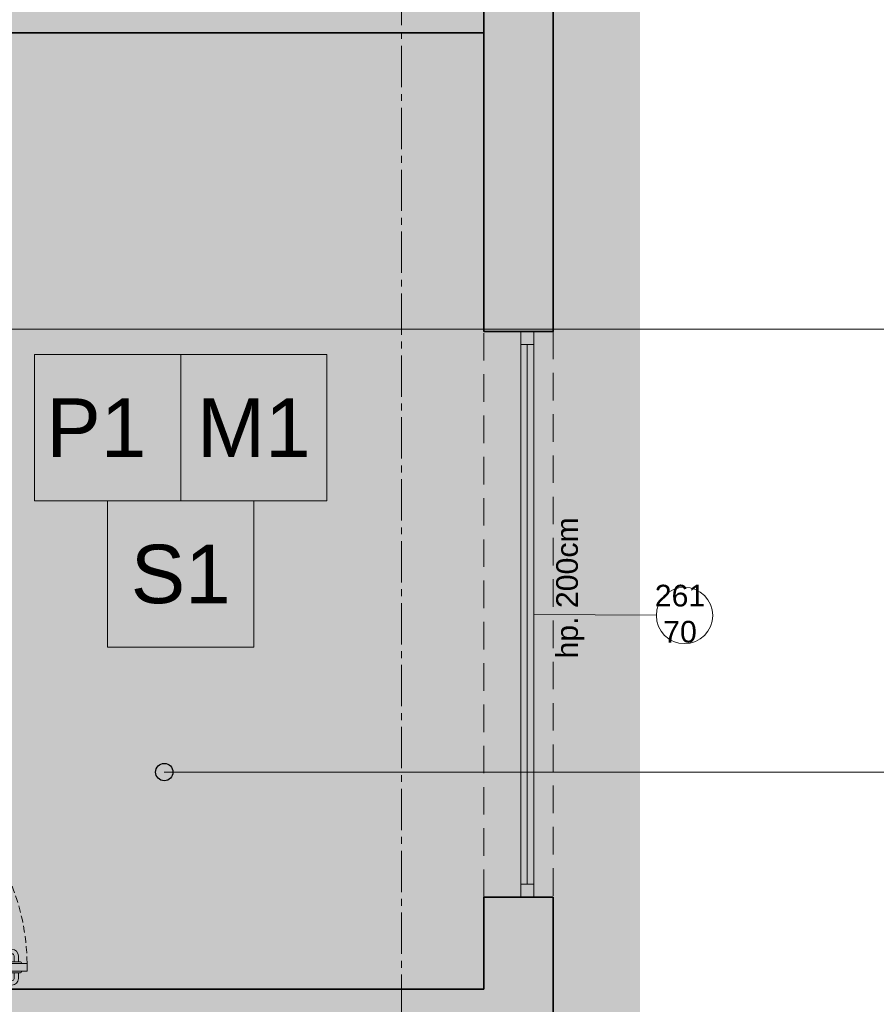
# Model space of a CAD drawing. Header units: millimetres. Extents: x -9409 to -3369, y -15007 to -6597.
# Tile 101 of 132: x -4926 to -4531, y -13032 to -12578. Entities that reach past the tile are written whole.
import ezdxf
from ezdxf.enums import TextEntityAlignment as Align

# ---------------------------------------------------------------- set-up
doc = ezdxf.new("R2010")
doc.units = ezdxf.units.MM
for name, pattern in [('CENTER2', [28.575, 19.05, -3.175, 3.175, -3.175]), ('DASHED', [19.05, 12.7, -6.35]), ('HIDDEN2', [4.7625, 3.175, -1.5875])]:
    doc.linetypes.add(name, pattern=pattern)
for name, color, linetype, lineweight in [('_opis', 8, 'Continuous', 5), ('A- OPISY', 2, 'Continuous', 13), ('A-AREA-____-IDEN', 81, 'Continuous', 5), ('SQ_Drzwi', 170, 'Continuous', 9), ('SQ_HATCH', 140, 'Continuous', 13), ('SQ_ISTN.Ściany', 140, 'Continuous', 35), ('Sq_Okna', 170, 'Continuous', 9), ('SQ_Osie', 220, 'CENTER2', 9), ('SQ_PROJ.Ściany', 7, 'Continuous', 35), ('SQ_TECHNOLOGIA', 251, 'Continuous', 9)]:
    doc.layers.add(name, color=color, linetype=linetype, lineweight=lineweight)
doc.layers.add('SQ_Widok', color=7, linetype='DASHED', lineweight=15, true_color=0x474747)
doc.styles.add('Q_Arial', font='arial.ttf')
doc.styles.get("Standard").update_dxf_attribs({"font": 'arial.ttf'})

# ---------------------------------------------------------------- blocks, each defined once
blk = doc.blocks.new('point')
at = {"layer": 'A-AREA-____-IDEN', "lineweight": -2}
h = blk.add_hatch(color=256, dxfattribs=at)
h.dxf.hatch_style = 1
edge = h.paths.add_edge_path()
edge.add_arc((0, 0), 4, 0, 360)
blk.add_circle((0, 0), 4, dxfattribs=at)
blk = doc.blocks.new('KLAMKA')
for p, q in [((-4.32, -4), (-7, -4)), ((-4.32, -3.09), (-4.32, -6.91)), ((-3.5, -2.49), (-3.72, -2.49)), ((0, -2.49), (0.22, -2.49)), ((0.82, -3.09), (0.82, -6.91)), ((3.5, -4), (0.82, -4)), ((-10, -18.4), (-10, -7)), ((-8, -18.4), (-8, -7)), ((-4.32, -6), (-7, -6)), ((-3.5, -7.51), (-3.72, -7.51)), ((0, -7.51), (0.22, -7.51)), ((3.5, -6), (0.82, -6)), ((4.5, -18.4), (4.5, -7)), ((6.5, -18.4), (6.5, -7)), ((-8.6, -19), (-9.4, -19)), ((5.9, -19), (5.1, -19))]:
    blk.add_line(p, q)
for centre, radius, start, end in [((-7, -7), 3, 90, 180), ((-3.72, -3.09), 0.6, 90, 180), ((0.22, -3.09), 0.6, 0, 90), ((3.5, -7), 3, 360, 90), ((-7, -7), 1, 90, 180), ((-3.72, -6.91), 0.6, 180, 270), ((0.22, -6.91), 0.6, 270, 360), ((3.5, -7), 1, 0, 90), ((-9.4, -18.4), 0.6, 180, 270), ((-8.6, -18.4), 0.6, 270, 360), ((5.1, -18.4), 0.6, 180, 270), ((5.9, -18.4), 0.6, 270, 360)]:
    blk.add_arc(centre, radius, start, end)
blk = doc.blocks.new('Drzwi 100')
at = {"layer": 'SQ_Drzwi'}
for p, q in [((55, 8.58), (55, -51.04)), ((0, 0), (5, 0)), ((0, -10), (0, 0)), ((0, -10), (0, 0)), ((0, 0), (5, 0)), ((0, -10), (0, 0)), ((5, 0), (5, -7.2)), ((105, 0), (105, -7.2)), ((105, 0), (110, 0)), ((110, -10), (110, 0)), ((3.5, -7.8), (3.5, -9.7)), ((4.7, -7.5), (3.8, -7.5)), ((105.3, -7.5), (106.2, -7.5)), ((106.5, -7.8), (106.5, -9.7)), ((3.2, -10), (0, -10)), ((2.37, -11.15), (2.37, -113.12)), ((2.37, -11.15), (5.87, -11.15)), ((5.87, -11.15), (5.87, -113.12)), ((106.8, -10), (110, -10)), ((2.37, -113.12), (5.87, -113.12))]:
    blk.add_line(p, q, dxfattribs=at)
for centre, radius in [((3.09, -10.58), 0.529), ((55, -64.04), 13)]:
    blk.add_circle(centre, radius, dxfattribs=at)
for centre, start, end in [((3.8, -7.8), 90, 180), ((4.7, -7.2), 270, 0), ((105.3, -7.2), 180, 270), ((106.2, -7.8), 0, 90), ((3.2, -9.7), 270, 0), ((106.8, -9.7), 180, 270)]:
    blk.add_arc(centre, 0.3, start, end, dxfattribs=at)
at = {"layer": 'SQ_Drzwi', "linetype": 'HIDDEN2'}
blk.add_arc((4.94, -12.36), 100.76, 270.5292, 1.4223, dxfattribs=at)
at = {"layer": 'SQ_Drzwi', "rotation": 180}
blk.add_blockref('KLAMKA', (2.37, -113.12), dxfattribs=at)
blk = doc.blocks.new('stan projektowany')
at = {"layer": 'SQ_HATCH'}
h = blk.add_hatch(dxfattribs=at)
h.set_pattern_fill('ANGLE')
h.set_pattern_definition([(0, (-10464.962, 6233.929), (0, 6.985), [5.08, -1.905]), (90, (-10464.962, 6233.929), (-6.985, 4e-16), [5.08, -1.905])])
h.paths.add_polyline_path([(-15233.14, 8198.65), (-15198.14, 8198.65), (-15176.65, 8198.65), (-15176.65, 8216.15), (-15144.65, 8216.15), (-15144.65, 8147.15), (-15144.65, 7886.15), (-15144.65, 7837.15), (-15144.65, 7734.77), (-15104.65, 7734.77), (-15104.65, 10535.59), (-15737.65, 10535.59), (-15737.65, 10615.59), (-15789.65, 10615.59), (-16075.65, 10615.59), (-16075.65, 9587.27), (-16120.11, 9587.27), (-16120.11, 9436.61), (-16071.65, 9436.61), (-16071.65, 9307.59), (-16259.65, 9307.59), (-16259.65, 8898.65), (-16704.65, 8898.65), (-16704.65, 7768.15), (-16704.65, 7751.82), (-16685.57, 7751.82), (-16685.57, 7130.61), (-16718.15, 7131.63), (-16718.15, 7178.15), (-16999.65, 7178.15), (-16999.65, 7808.15), (-19394.65, 7808.15), (-19394.65, 6211.23), (-19462.48, 6211.23), (-19462.48, 5925.46), (-18509.26, 5925.46), (-18509.26, 6211.23), (-17103.03, 6223.02), (-17103.03, 5881.49), (-15104.65, 5873.27), (-15104.65, 7734.77), (-15144.65, 7734.77), (-15144.65, 7707.15), (-15176.65, 7707.15), (-15176.65, 7706.65), (-15176.65, 7706.65), (-15259.89, 7706.65), (-15259.87, 7706.75), (-15259.87, 7707.15), (-15292.71, 7707.15), (-15292.71, 7696.65), (-15292.7, 7696.65), (-15292.71, 7706.65), (-15297.71, 7706.65), (-15297.7, 7699.45, 0.414214), (-15297.4, 7699.15), (-15296.5, 7699.15, -0.414214), (-15296.2, 7698.85), (-15296.2, 7696.95, 0.527766), (-15295.86, 7696.59, -0.450501), (-15295.27, 7696.07, -0.414104), (-15295.79, 7695.54), (-15295.07, 7695.5), (-15295.79, 7695.54, -0.414323), (-15296.32, 7696.07, -0.409171), (-15295.87, 7696.65, -0.450389), (-15296.2, 7696.95), (-15296.2, 7698.85, 0.414214), (-15296.5, 7699.15), (-15297.4, 7699.15, -0.414214), (-15297.7, 7699.45), (-15297.71, 7706.65), (-15292.71, 7706.65), (-15292.71, 7707.15), (-15259.87, 7707.15), (-15259.87, 7734.77), (-15473.3, 7734.77), (-15473.3, 7771.14, -0.414214), (-15477.3, 7775.14, -1), (-15469.3, 7775.14, -0.414214), (-15473.3, 7771.14), (-15473.3, 7749.3), (-15457.7, 7749.3), (-15457.7, 7760.15), (-15457.96, 7760.19), (-15457.96, 7773.87), (-15457.96, 7787.54), (-15457.7, 7799.3), (-15457.7, 7787.58), (-15431.62, 7791.36, -0.038172), (-15427.99, 7791.64, -0.032853), (-15424.84, 7791.44, -0.057631), (-15419.72, 7790.17, -0.057695), (-15415.53, 7788.02, -0.068919), (-15411.87, 7784.77, -0.070278), (-15409.44, 7780.92, -0.066142), (-15408.18, 7776.69, -0.045653), (-15407.94, 7773.2, -0.032968), (-15408.15, 7770.68, -0.068737), (-15409.44, 7766.28, -0.070278), (-15411.87, 7762.43, -0.068919), (-15415.53, 7759.18, -0.057695), (-15419.72, 7757.03, -0.057631), (-15424.84, 7755.76, -0.032853), (-15427.99, 7755.56, -0.033182), (-15431.15, 7755.77), (-15457.7, 7760.15), (-15457.7, 7749.3), (-15473.3, 7749.3), (-15473.3, 7734.77), (-15259.87, 7734.77), (-15259.87, 7837.15), (-15259.9, 7837.15), (-15259.87, 7837.13), (-15176.65, 7837.15), (-15176.65, 7734.77), (-15144.65, 7734.77), (-15144.65, 7837.15), (-15144.65, 7886.15), (-15176.65, 7886.15), (-15176.65, 8147.15), (-15176.65, 8163.65), (-15198.14, 8163.65), (-15233.14, 8163.65)])
at = {"layer": 'SQ_HATCH', "linetype": 'ByBlock', "true_color": 0x939598}
blk.add_hatch(color=252, dxfattribs=at).paths.add_polyline_path([(-15176.65, 6736.69), (-15488.65, 6736.69), (-15488.65, 6907.82), (-15500.65, 6907.82), (-15500.65, 6736.69), (-15516.43, 6736.69), (-15753.65, 6736.69), (-15753.65, 6830.69), (-15765.65, 6830.69), (-15765.65, 6724.69), (-15753.65, 6724.69), (-15500.65, 6724.69), (-15500.65, 6417.23), (-15520.76, 6417.23), (-15520.76, 6405.23), (-15513.47, 6405.23), (-15500.65, 6405.23), (-15500.65, 6399.23), (-15490.65, 6399.23), (-15488.65, 6399.23), (-15488.65, 6724.69), (-15176.65, 6724.69)])
at = {"layer": 'SQ_Drzwi'}
blk.add_lwpolyline([(-15153.65, 6456.23), (-15097.03, 6455.91)], dxfattribs=at)
blk.add_circle((-15084.03, 6455.73), 13, dxfattribs=at)
at = {"layer": 'SQ_ISTN.Ściany'}
for p, q in [((-15176.65, 6586.73), (-15176.65, 6886.81)), ((-15176.65, 6586.73), (-15176.65, 6886.81)), ((-15144.65, 6886.81), (-15144.65, 6586.73)), ((-15176.65, 6283.23), (-15488.65, 6283.23))]:
    blk.add_line(p, q, dxfattribs=at)
for points in [[(-15159.65, 6586.73), (-15176.65, 6586.73)], [(-15159.65, 6586.73), (-15144.65, 6586.73)], [(-15144.65, 6325.73), (-15176.65, 6325.73)], [(-15176.65, 6283.23), (-15176.65, 6325.73)], [(-15144.65, 6325.73), (-15144.65, 6251.23)]]:
    blk.add_lwpolyline(points, dxfattribs=at)
at = {"layer": 'Sq_Okna'}
for p, q in [((-15159.65, 6580.73), (-15159.65, 6331.73)), ((-15156.65, 6580.73), (-15156.65, 6331.73)), ((-15153.65, 6580.73), (-15153.65, 6331.73))]:
    blk.add_line(p, q, dxfattribs=at)
for points in [[(-15159.65, 6580.73), (-15153.65, 6580.73), (-15153.65, 6586.73), (-15159.65, 6586.73)], [(-15159.65, 6325.73), (-15153.65, 6325.73), (-15153.65, 6331.73), (-15159.65, 6331.73)]]:
    blk.add_lwpolyline(points, close=True, dxfattribs=at)
at = {"layer": 'SQ_Osie'}
blk.add_line((-15214.65, 11604.94), (-15214.65, 6094.73), dxfattribs=at)
at = {"layer": 'SQ_PROJ.Ściany'}
blk.add_lwpolyline([(-15488.65, 6724.69), (-15176.65, 6724.69)], dxfattribs=at)
at = {"layer": 'SQ_Widok'}
for points in [[(-15176.65, 6325.73), (-15176.65, 6586.73)], [(-15144.65, 6586.73), (-15144.65, 6325.73)]]:
    blk.add_lwpolyline(points, dxfattribs=at)
at = {"layer": 'SQ_Drzwi', "rotation": 90}
blk.add_blockref('Drzwi 100', (-15500.65, 6289.23), dxfattribs=at)
at = {"layer": 'A- OPISY', "insert": (-15143.27, 6501.04), "char_height": 10, "width": 110.9044, "attachment_point": 3, "rotation": 90}
blk.add_mtext('{\\C2;hp. 200cm}', dxfattribs=at)
at = {"layer": 'Sq_Okna', "linetype": 'Continuous', "insert": (-15114.64, 6456.48), "char_height": 10, "attachment_point": 5}
blk.add_mtext('\\pxi5.7025;261\\P70', dxfattribs=at)
blk = doc.blocks.new('posadzka')
at = {"layer": '_opis'}
blk.add_lwpolyline([(54442.94, 11846.05), (54442.94, 11891.05), (54397.94, 11891.05), (54397.94, 11846.05)], close=True, dxfattribs=at)
at = {"layer": '_opis', "color": 2, "style": 'Q_Arial'}
blk.add_attdef('posadzka', text='', height=18, dxfattribs=at).set_placement((54420.44, 11868.55), align=Align.MIDDLE)
blk = doc.blocks.new('sufit')
at = {"layer": '_opis'}
blk.add_lwpolyline([(54487.94, 11846.05), (54487.94, 11891.05), (54442.94, 11891.05), (54442.94, 11846.05)], close=True, dxfattribs=at)
at = {"layer": '_opis', "color": 2, "style": 'Q_Arial'}
blk.add_attdef('sufit', text='', height=18, dxfattribs=at).set_placement((54465.44, 11868.55), align=Align.MIDDLE)

msp = doc.modelspace()

# ---------------------------------------------------------------- hatches: boundary and pattern name
at = {"layer": 'SQ_HATCH'}
h = msp.add_hatch(dxfattribs=at)
h.set_pattern_fill('ANGLE')
h.set_pattern_definition([(0, (0, -13074.651), (0, 6.985), [5.08, -1.905]), (90, (0, -13074.651), (-6.985, 4e-16), [5.08, -1.905])])
h.paths.add_polyline_path([(-4768.17, -11109.93), (-4733.17, -11109.93), (-4711.69, -11109.93), (-4711.69, -11092.43), (-4679.69, -11092.43), (-4679.69, -11161.43), (-4679.69, -11422.43), (-4679.69, -11471.43), (-4679.69, -11573.81), (-4639.69, -11573.81), (-4639.69, -8772.99), (-5272.69, -8772.99), (-5272.69, -8692.99), (-5324.69, -8692.99), (-5610.69, -8692.99), (-5610.69, -9721.31), (-5655.15, -9721.31), (-5655.15, -9871.97), (-5606.69, -9871.97), (-5606.69, -10000.99), (-5794.69, -10000.99), (-5794.69, -10409.93), (-6239.69, -10409.93), (-6239.69, -11540.43), (-6239.69, -11556.76), (-6220.6, -11556.76), (-6220.6, -12177.97), (-6253.19, -12176.95), (-6253.19, -12130.43), (-6534.69, -12130.43), (-6534.69, -11500.43), (-8929.69, -11500.43), (-8929.69, -13097.35), (-8997.52, -13097.35), (-8997.52, -13383.12), (-8044.3, -13383.12), (-8044.3, -13097.35), (-6638.07, -13085.56), (-6638.07, -13427.09), (-4639.69, -13435.31), (-4639.69, -11573.81), (-4679.69, -11573.81), (-4679.69, -11601.43), (-4711.69, -11601.43), (-4711.69, -11601.93), (-4711.69, -11601.93), (-4794.93, -11601.93), (-4794.91, -11601.83), (-4794.91, -11601.43), (-4827.74, -11601.43), (-4827.74, -11611.93), (-4827.74, -11611.93), (-4827.74, -11601.93), (-4832.74, -11601.93), (-4832.74, -11609.13, 0.414214), (-4832.44, -11609.43), (-4831.54, -11609.43, -0.414214), (-4831.24, -11609.73), (-4831.24, -11611.63, 0.527766), (-4830.9, -11611.99, -0.450501), (-4830.3, -11612.51, -0.414104), (-4830.83, -11613.04), (-4830.11, -11613.08), (-4830.83, -11613.04, -0.414323), (-4831.36, -11612.51, -0.409171), (-4830.9, -11611.93, -0.450389), (-4831.24, -11611.63), (-4831.24, -11609.73, 0.414214), (-4831.54, -11609.43), (-4832.44, -11609.43, -0.414214), (-4832.74, -11609.13), (-4832.74, -11601.93), (-4827.74, -11601.93), (-4827.74, -11601.43), (-4794.91, -11601.43), (-4794.91, -11573.81), (-5008.34, -11573.81), (-5008.34, -11537.44, -0.414214), (-5012.34, -11533.44, -1), (-5004.34, -11533.44, -0.414214), (-5008.34, -11537.44), (-5008.34, -11559.28), (-4992.74, -11559.28), (-4992.74, -11548.43), (-4992.99, -11548.39), (-4992.99, -11534.71), (-4992.99, -11521.04), (-4992.74, -11509.28), (-4992.74, -11521), (-4966.66, -11517.22, -0.038172), (-4963.03, -11516.94, -0.032853), (-4959.88, -11517.14, -0.057631), (-4954.76, -11518.41, -0.057695), (-4950.57, -11520.56, -0.068919), (-4946.91, -11523.81, -0.070278), (-4944.47, -11527.66, -0.066142), (-4943.21, -11531.89, -0.045653), (-4942.98, -11535.38, -0.032968), (-4943.19, -11537.9, -0.068737), (-4944.47, -11542.3, -0.070278), (-4946.91, -11546.15, -0.068919), (-4950.57, -11549.4, -0.057695), (-4954.76, -11551.55, -0.057631), (-4959.88, -11552.82, -0.032853), (-4963.03, -11553.02, -0.033182), (-4966.19, -11552.81), (-4992.74, -11548.43), (-4992.74, -11559.28), (-5008.34, -11559.28), (-5008.34, -11573.81), (-4794.91, -11573.81), (-4794.91, -11471.43), (-4794.93, -11471.43), (-4794.91, -11471.45), (-4711.69, -11471.43), (-4711.69, -11573.81), (-4679.69, -11573.81), (-4679.69, -11471.43), (-4679.69, -11422.43), (-4711.69, -11422.43), (-4711.69, -11161.43), (-4711.69, -11144.93), (-4733.17, -11144.93), (-4768.17, -11144.93)])

# ---------------------------------------------------------------- linework, layer by layer
at = {"layer": 'A-AREA-____-IDEN'}
for p, q in [((-3643.84, -12720.65), (-5135.07, -12720.65)), ((-3643.84, -12925.16), (-4859.21, -12925.16))]:
    msp.add_line(p, q, dxfattribs=at)
at = {"layer": 'SQ_TECHNOLOGIA'}
msp.add_line((-4711.69, -12477.79), (-4711.69, -12677.73), dxfattribs=at)

# ---------------------------------------------------------------- block references
at = {"layer": '_opis', "xscale": 1.5, "yscale": 1.5, "zscale": 1.5}
for name, p, values in [('posadzka', (-86516.05, -30569.02), {'posadzka': 'P1 '}), ('sufit', (-86516.05, -30569.02), {'sufit': 'M1'}), ('sufit', (-86549.8, -30636.52), {'sufit': 'S1'})]:
    msp.add_blockref(name, p, dxfattribs=at).add_auto_attribs(values)
at = {"layer": 'A-AREA-____-IDEN', "lineweight": -2}
msp.add_blockref('point', (-4859.21, -12925.16), dxfattribs=at)
at = {"layer": 'SQ_ISTN.Ściany'}
msp.add_blockref('stan projektowany', (10464.96, -19308.58), dxfattribs=at)

doc.saveas('drawing.dxf')
